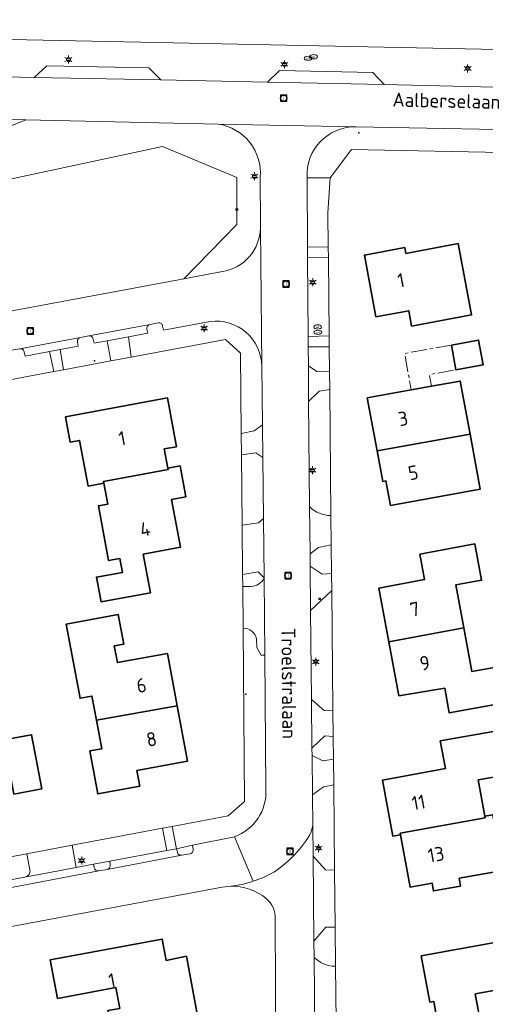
# Model space of a CAD drawing. Header units: metres. Extents: x 140853 to 145288, y 474558 to 480269.
# Tile 216 of 256: x 144035 to 144095, y 478015 to 478140. Entities that reach past the tile are written whole.
import ezdxf
from ezdxf.enums import TextEntityAlignment as Align
from ezdxf.lldxf.tags import DXFTag

# ---------------------------------------------------------------- set-up
doc = ezdxf.new("R2010")
doc.units = ezdxf.units.M
doc.header["$MEASUREMENT"] = 0
doc.linetypes.add('AM-AS', pattern=[16, 10, -2, 2, -2])
for name, color, linetype, lineweight in [('B-WE-AM-AS_SPOOR_RAIL-G', 10, 'AM-AS', 18), ('B-WE-GR-BEPLANTING_CULTUUR_BOSPLANTSOEN-G', 90, 'GR-PLANTSOEN', 18), ('B-WE-GR-BEPLANTING_CULTUUR_HEESTERS-G', 90, 'Continuous', 18), ('B-WE-GR-GRAS_KRUIDENRIJK-G', 80, 'Continuous', 18), ('B-WE-GR-GROENVOORZIENING-G', 80, 'Continuous', 18), ('B-WE-KL-DATA_CAI-S', 90, 'KL-CAI-N', 18), ('B-WE-KL-ET_LS_OV_LICHTMAST-S', 190, 'Continuous', 18), ('B-WE-KL-WATER_BRANDLEIDING_PUT-S', 150, 'Continuous', 18), ('B-WE-KL-WATER_PUT-S', 170, 'Continuous', 18), ('B-WE-OG-BEBOUWING-G', 7, 'Continuous', 35), ('B-WE-OG-BEBOUWING_HUISNUMMER-T18', 10, 'Continuous', 18), ('B-WE-OG-BEBOUWING_STRAATNAAM-T18', 10, 'Continuous', 18), ('B-WE-OG-TERREIN_ERF-G', 7, 'Continuous', 18), ('B-WE-RI-GWA_RIOOLPUT-S', 30, 'Continuous', 18), ('B-WE-VH-VERHARDING_ASFALT-G', 252, 'Continuous', 18), ('B-WE-VH-VERHARDING_STRAATBAKSTEEN-G', 252, 'Continuous', 18), ('B-WE-VH-VERHARDING_TEGEL-G', 252, 'Continuous', 18), ('X-XX-XX-ALGEMEEN-S', 7, 'Continuous', 18)]:
    doc.layers.add(name, color=color, linetype=linetype, lineweight=lineweight)
doc.styles.add('NLCS-ISO', font='txt')
doc.styles.get("Standard").update_dxf_attribs({"font": 'arial.ttf'})
doc.linetypes.add('GR-PLANTSOEN', pattern='A,0,[179,NLCS.shx,S=2,R=0,X=0,Y=0],-4', length=4)
tags = doc.linetypes.add('KL-CAI-N', pattern='A,4,-1,[101,NLCS.shx,S=0.5,R=0,X=0,Y=0],-1,4,-1,["C",Standard,S=1,R=0,X=-0.25,Y=-0.5],-1.5', length=12.5).pattern_tags.tags
tags[18] = DXFTag(74, 10)

# ---------------------------------------------------------------- blocks, each defined once
blk = doc.blocks.new('SIE-WEG_AFVALBAK_TYPE_01')
for radius in [0.25, 0.156]:
    blk.add_circle((0, 0), radius)
blk = doc.blocks.new('SKL-DATA_TERREINKAST-SO')
for q in [(-0.2, 0.2), (0.2, 0.2)]:
    blk.add_line((0, -0.21), q)
at = {"flags": 128}
blk.add_lwpolyline([(0.63, 0.35), (-0.63, 0.35), (-0.63, -0.35), (0.63, -0.35)], close=True, dxfattribs=at)
at = {"style": 'NLCS-ISO'}
blk.add_attdef('TYPE', text='', height=0.35, dxfattribs=at).set_placement((-0.03, 0.69), align=Align.MIDDLE_CENTER)
blk = doc.blocks.new('B-SIE-WEG_LICHTMAST-SO')
at = {"ltscale": 0.1}
for p, q in [((-1.1, 0.63), (-2.19, 1.27)), ((0, 1.27), (0, 2.53)), ((1.1, 0.63), (2.19, 1.27)), ((-1.1, -0.63), (-2.19, -1.27)), ((0, -1.27), (0, -2.53)), ((1.1, -0.63), (2.19, -1.27))]:
    blk.add_line(p, q, dxfattribs=at)
at = {"flags": 128}
for points in [[(-1.16, 0.5), (1.16, 0.5)], [(-1.16, -0.5), (1.16, -0.5)]]:
    blk.add_lwpolyline(points, dxfattribs=at)
at = {"ltscale": 0.1}
blk.add_circle((0, 0), 1.27, dxfattribs=at)
at = {"style": 'NLCS-ISO'}
blk.add_attdef('TYPE', text='', height=1.8, dxfattribs=at).set_placement((0, 2.53), align=Align.BOTTOM_CENTER)
blk = doc.blocks.new('SRI-PUT_INSPECTIE-SO')
at = {"lineweight": -3, "flags": 128}
blk.add_lwpolyline([(-2, -2), (2, -2), (2, 2), (-2, 2)], close=True, dxfattribs=at)
at = {"lineweight": -3, "ltscale": 1.5}
blk.add_circle((0, 0), 2, dxfattribs=at)
at = {"ltscale": 0.1, "style": 'NLCS-ISO'}
blk.add_text('I', height=2.5, dxfattribs=at).set_placement((0, -0.01), align=Align.MIDDLE_CENTER)
blk = doc.blocks.new('SKL-WATERLEIDINGPUT-SO')
at = {"color": 0, "linetype": 'ByBlock', "lineweight": 18}
blk.add_ellipse((0, 0), major_axis=(2.5, 0), ratio=0.54, dxfattribs=at)
at = {"color": 0, "linetype": 'ByBlock', "lineweight": 18, "style": 'NLCS-ISO'}
blk.add_text('wl', height=1.8, dxfattribs=at).set_placement((0, 0), align=Align.MIDDLE_CENTER)
blk = doc.blocks.new('SIE-WEG_STRAATPOT_BRANDKRAAN-SO')
blk.add_ellipse((0, 0), major_axis=(-0.729, 0), ratio=0.685994)
at = {"style": 'NLCS-ISO'}
blk.add_text('BR', height=0.4, dxfattribs=at).set_placement((-0.3, -0.15))

msp = doc.modelspace()

# ---------------------------------------------------------------- linework, layer by layer
at = {"layer": 'B-WE-AM-AS_SPOOR_RAIL-G', "ltscale": 0.2, "flags": 128}
msp.add_lwpolyline([(144090.887, 478095.855), (144090.314, 478099.013), (144084.371, 478097.935), (144085.213, 478093.291), (144087.791, 478093.759), (144087.522, 478095.244), (144090.887, 478095.855)], close=True, dxfattribs=at)
at = {"layer": 'B-WE-GR-BEPLANTING_CULTUUR_BOSPLANTSOEN-G', "ltscale": 0.2, "flags": 128}
msp.add_lwpolyline([(144036.183, 478127.677), (144016.4, 478128.099), (144017.773, 478125.515), (144019.197, 478123.426), (144021.57, 478123.047), (144024.132, 478121.243), (144026.41, 478120.484), (144029.827, 478121.813), (144031.441, 478123.996), (144032.675, 478126.274), (144036.183, 478127.677)], close=True, dxfattribs=at)
msp.add_lwpolyline([(144027.994, 478118.811), (144000, 478117.49), (144000, 478113.766), (143998.88, 478114.079), (143993.341, 478115.291), (143979.349, 478115.906), (143976.233, 478115.993), (143973.031, 478115.301), (143943.343, 478102.837), (143940.573, 478102.404), (143939.881, 478103.875), (143940.487, 478105.693), (143946.113, 478110.886), (143947.403, 478112.823), (143944.837, 478120.17), (143936.633, 478121.11), (143929.48, 478117.136), (143929.833, 478108.233), (143931.052, 478108.03), (143932.35, 478106.905), (143933.129, 478105.174), (143933.995, 478103.01), (143934.601, 478099.894), (143934.947, 478094.268), (143935.207, 478092.97), (143936.159, 478092.277), (143938.755, 478090.892), (143941.698, 478090.113), (143945.488, 478089.167), (143962.181, 478090.521), (143962.181, 478090.521, 0.0141669), (143973.484, 478092.079), (143973.484, 478092.079), (144000, 478096.989), (144034.644, 478103.404), (144056.264, 478107.443), (144063.028, 478114.34), (144063.01, 478120.362), (144053.58, 478124.306), (144027.994, 478118.811)], format="xyb", close=True, dxfattribs=at)
at = {"layer": 'B-WE-GR-BEPLANTING_CULTUUR_HEESTERS-G', "ltscale": 0.2, "flags": 128}
msp.add_lwpolyline([(144075.576, 478019.912), (144075.526, 478024.892), (144074.35, 478024.893), (144072.825, 478023.132), (144072.846, 478021.057), (144072.846, 478021.057, 0.1882317), (144075.453, 478019.922), (144075.453, 478019.922), (144075.576, 478019.912)], format="xyb", close=True, dxfattribs=at)
at = {"layer": 'B-WE-GR-GRAS_KRUIDENRIJK-G', "ltscale": 0.2, "flags": 128}
msp.add_lwpolyline([(144027.994, 478118.811), (144053.58, 478124.306), (144063.01, 478120.362), (144063.028, 478114.34), (144056.264, 478107.443), (144061.179, 478108.361), (144061.179, 478108.361, 0.3598095), (144066.033, 478113.904), (144066.033, 478113.904), (144066.028, 478114.349), (144066.01, 478120.371), (144066.01, 478120.371, 0.3920787), (144060.642, 478127.156), (144060.642, 478127.156), (144036.183, 478127.677), (144032.675, 478126.274)], format="xyb", dxfattribs=at)
for points in [[(144072.016, 478111.521), (144074.655, 478111.482), (144074.611, 478115.865), (144074.897, 478120.306), (144071.962, 478120.319), (144072.016, 478111.521)], [(144074.769, 478100.17), (144074.669, 478110.106), (144072.026, 478110.179), (144072.095, 478100.115), (144074.769, 478100.17)], [(144074.783, 478098.797), (144072.105, 478098.795), (144072.121, 478096.386), (144073.193, 478095.629), (144074.815, 478095.591), (144074.783, 478098.797)], [(144063.615, 478085.041), (144063.695, 478076.081), (144065.768, 478076.383), (144066.411, 478076.922), (144066.31, 478084.675), (144065.442, 478085.302), (144063.615, 478085.041)], [(144075.073, 478069.924), (144075.036, 478073.589), (144073.403, 478073.254), (144072.342, 478072.412), (144072.356, 478070.867), (144073.875, 478069.852), (144075.073, 478069.924)], [(144072.411, 478065.217), (144072.521, 478053.889), (144074.118, 478052.47), (144075.248, 478052.531), (144075.095, 478067.751), (144072.411, 478065.217)], [(144075.311, 478046.286), (144075.282, 478049.16), (144074.202, 478049.247), (144072.581, 478047.693), (144072.59, 478046.767), (144073.982, 478046.059), (144075.311, 478046.286)], [(144075.344, 478043.002), (144074.055, 478042.752), (144072.639, 478041.743), (144072.677, 478037.824), (144072.717, 478033.93), (144074.29, 478032.18), (144075.453, 478032.15), (144075.344, 478043.002)], [(144053.577, 478037.504), (144042.088, 478035.335), (144042.589, 478032.499), (144044.799, 478032.915), (144046.855, 478033.302), (144054.137, 478034.672), (144053.577, 478037.504)]]:
    msp.add_lwpolyline(points, close=True, dxfattribs=at)
for points in [[(144051.579, 478101.054), (144051.681, 478100.514), (144049.223, 478100.053), (144049.566, 478097.473), (144061.581, 478099.709), (144063.498, 478097.967), (144063.59, 478087.742), (144065.242, 478088.089), (144066.274, 478088.865), (144066.21, 478096.345), (144066.21, 478096.345, 0.4441957), (144059.635, 478102.008), (144059.635, 478102.008), (144053.675, 478100.889), (144053.574, 478101.429), (144053.574, 478101.429, 0.4452647), (144053.011, 478101.832), (144053.011, 478101.832), (144051.978, 478101.638), (144051.978, 478101.638, 0.4121484), (144051.579, 478101.054)], [(144042.743, 478099.395), (144042.845, 478098.855), (144040.565, 478098.427), (144040.962, 478095.872), (144047.015, 478096.999), (144046.53, 478099.547), (144044.86, 478099.233), (144044.758, 478099.774), (144044.758, 478099.774, 0.4134284), (144044.175, 478100.173), (144044.175, 478100.173), (144043.143, 478099.979), (144043.143, 478099.979, 0.4145804), (144042.743, 478099.395)], [(144039.732, 478095.643), (144039.199, 478098.171), (144036.113, 478097.591), (144035.983, 478098.167), (144035.983, 478098.167, 0.3978169), (144035.413, 478098.55), (144035.413, 478098.55), (144034.405, 478098.38), (144034.405, 478098.38, 0.3326718), (144034.014, 478097.8), (144034.014, 478097.8), (144034.115, 478097.247), (144030.111, 478096.513), (144029.513, 478095.439), (144029.745, 478093.874), (144029.758, 478093.787), (144031.643, 478094.138), (144039.732, 478095.643)], [(144074.999, 478077.319), (144074.838, 478093.35), (144073.492, 478093.122), (144072.153, 478091.82), (144072.283, 478078.437), (144072.283, 478078.437, 0.2106745), (144074.999, 478077.319)], [(144063.752, 478069.812), (144063.766, 478068.262), (144064.769, 478068.271), (144064.769, 478068.271, 0.2850283), (144066.508, 478069.371), (144066.508, 478069.371), (144065.733, 478070.153), (144063.752, 478069.812)], [(144063.814, 478062.956), (144064.013, 478040.901), (144061.936, 478039.082), (144054.805, 478037.736), (144055.358, 478034.886), (144057.366, 478035.336), (144062.73, 478036.403), (144062.73, 478036.403, 0.3291061), (144066.725, 478042.439), (144066.725, 478042.439), (144066.579, 478059.517), (144066.129, 478059.532), (144065.55, 478060.526), (144065.541, 478061.595), (144065.541, 478061.595, 0.3665739), (144063.814, 478062.956)], [(144036.709, 478032.218), (144036.347, 478034.016), (144036.301, 478034.243), (144030.107, 478033.073), (144030.145, 478032.859), (144030.604, 478030.245), (144031.031, 478030.325), (144033.055, 478030.721), (144036.076, 478031.274), (144036.076, 478031.274, 0.4165456), (144036.709, 478032.218)]]:
    msp.add_lwpolyline(points, format="xyb", close=True, dxfattribs=at)
at = {"layer": 'B-WE-GR-GROENVOORZIENING-G', "ltscale": 0.2, "flags": 128}
for points in [[(144055.457, 478034.431, 0.3999222), (144056.03, 478034.044), (144056.03, 478034.044), (144057.054, 478034.221), (144057.054, 478034.221, 0.4170512), (144057.462, 478034.801), (144057.462, 478034.801), (144057.366, 478035.336), (144055.358, 478034.886), (144055.457, 478034.431)], [(144045.473, 478032.07), (144046.521, 478032.259), (144046.521, 478032.259, 0.3985798), (144046.921, 478032.817), (144046.921, 478032.817), (144046.855, 478033.302), (144044.799, 478032.915), (144044.894, 478032.459), (144044.894, 478032.459, 0.4067648), (144045.473, 478032.07)]]:
    msp.add_lwpolyline(points, format="xyb", close=True, dxfattribs=at)
at = {"layer": 'B-WE-OG-BEBOUWING-G', "ltscale": 0.2, "flags": 128}
for points in [[(144084.519, 478110.681), (144084.381, 478111.418), (144079.246, 478110.459), (144080.708, 478102.606), (144084.886, 478103.384), (144085.252, 478101.418), (144092.874, 478102.859), (144091.161, 478111.942), (144084.519, 478110.681)], [(144090.314, 478099.013), (144090.887, 478095.855), (144094.35, 478096.483), (144093.777, 478099.642), (144090.314, 478099.013)], [(144080.869, 478085.534), (144092.687, 478087.668), (144091.432, 478094.419), (144087.791, 478093.759), (144085.213, 478093.291), (144079.602, 478092.273), (144080.869, 478085.534)], [(144046.092, 478081.429), (144046.05, 478081.658), (144054.286, 478083.161), (144054.255, 478083.331), (144053.799, 478085.779), (144055.342, 478086.066), (144054.183, 478092.289), (144041.226, 478089.868), (144041.814, 478086.659), (144043.024, 478086.88), (144044.106, 478081.06), (144046.092, 478081.429)], [(144080.869, 478085.534), (144081.599, 478081.648), (144081.992, 478081.722), (144082.579, 478078.595), (144093.986, 478080.678), (144092.687, 478087.668), (144080.869, 478085.534)], [(144054.255, 478083.331), (144054.286, 478083.161), (144046.05, 478081.658), (144046.092, 478081.429), (144046.593, 478078.735), (144045.412, 478078.522), (144046.711, 478071.563), (144048.156, 478071.833), (144048.487, 478070.063), (144045.159, 478069.468), (144045.753, 478066.327), (144052.052, 478067.47), (144051.128, 478072.38), (144055.856, 478073.26), (144054.721, 478079.356), (144056.53, 478079.693), (144055.798, 478083.618), (144054.255, 478083.331)], [(144082.361, 478061.24), (144091.879, 478063.014), (144090.868, 478068.466), (144094.152, 478069.075), (144093.298, 478073.686), (144086.301, 478072.395), (144086.903, 478069.155), (144081.092, 478068.076), (144082.361, 478061.24)], [(144055.438, 478053.095), (144054.187, 478059.753), (144047.822, 478058.583), (144047.429, 478060.697), (144048.638, 478060.922), (144047.935, 478064.707), (144041.328, 478063.479), (144043.074, 478054.035), (144044.588, 478054.316), (144045.157, 478051.256), (144055.438, 478053.095)], [(144091.879, 478063.014), (144082.361, 478061.24), (144083.639, 478054.355), (144089.471, 478055.321), (144090.041, 478052.172), (144097.06, 478053.444), (144096.204, 478058.064), (144092.91, 478057.453), (144091.879, 478063.014)], [(144045.157, 478051.256), (144045.834, 478047.611), (144044.33, 478047.331), (144045.346, 478041.865), (144050.678, 478042.861), (144050.31, 478044.827), (144056.764, 478046.036), (144055.438, 478053.095), (144045.157, 478051.256)], [(144094.571, 478039.021), (144093.731, 478043.636), (144097.155, 478044.256), (144096.131, 478049.914), (144088.903, 478048.606), (144089.55, 478045.083), (144081.554, 478043.615), (144082.861, 478036.494), (144083.835, 478036.673), (144083.802, 478036.855), (144094.604, 478038.839), (144094.571, 478039.021)], [(144034.675, 478041.835), (144038.203, 478042.491), (144036.912, 478049.396), (144033.383, 478048.735), (144034.675, 478041.835)], [(144083.835, 478036.673), (144085.058, 478030.012), (144087.853, 478030.513), (144088.031, 478029.519), (144091.486, 478030.139), (144091.308, 478031.133), (144096.863, 478032.13), (144095.575, 478039.204), (144094.571, 478039.021), (144094.604, 478038.839), (144083.802, 478036.855), (144083.835, 478036.673)], [(144047.2, 478011.144), (144047.223, 478011.021), (144056.161, 478012.692), (144056.184, 478012.569), (144058.16, 478012.938), (144056.619, 478021.185), (144054.035, 478020.664), (144053.535, 478023.379), (144039.293, 478020.758), (144040.231, 478015.831), (144047.647, 478017.206), (144048.135, 478014.561), (144046.621, 478014.281), (144047.2, 478011.144)], [(144085.98, 478004.89), (144087.141, 477998.708), (144087.986, 477998.867), (144088.427, 477998.359), (144090.57, 477998.762), (144090.787, 477999.393), (144096.674, 478000.498), (144095.345, 478007.575), (144096.309, 478007.756), (144095.522, 478011.64), (144094.253, 478011.41), (144093.347, 478016.408), (144096.889, 478017.05), (144095.82, 478022.954), (144086.474, 478021.261), (144087.591, 478015.365), (144088.063, 478015.455), (144088.342, 478013.981), (144084.912, 478013.344), (144085.826, 478008.453), (144086.373, 478008.251), (144086.844, 478005.654), (144085.98, 478004.89)]]:
    msp.add_lwpolyline(points, close=True, dxfattribs=at)
at = {"layer": 'B-WE-OG-TERREIN_ERF-G', "ltscale": 0.2, "flags": 128}
for points in [[(144120.862, 478206.044), (144082.545, 478211.565), (144037.272, 478218.243), (144008.063, 478222.527), (144008.053, 478222.458), (144000, 478223.631), (143978.302, 478226.793), (143974.347, 478227.441), (143950.659, 478230.911), (143948.364, 478229.232), (143944.715, 478204.014), (143944.361, 478201.732), (143943.8, 478197.696), (143940.483, 478174.521), (143935.774, 478142.068), (143935.774, 478142.068, -0.5269188), (143937.467, 478140.015), (143937.467, 478140.015), (144000, 478138.657), (144032.175, 478137.958), (144098.251, 478136.581)], [(144068.014, 478000), (144067.917, 478025.947), (144067.917, 478025.947, 0.2222414), (144066.76, 478028.563), (144066.76, 478028.563, 0.1795353), (144062.242, 478030.098), (144062.242, 478030.098), (144061.173, 478029.984), (144000, 478018.574), (143995.025, 478017.662), (143995.025, 478017.662, 0.0733914), (143993.962, 478017.322), (143993.962, 478017.322, 0.3275016), (143991.851, 478013.289)]]:
    msp.add_lwpolyline(points, format="xyb", dxfattribs=at)
for points in [[(144105.224, 478123.378), (144077.588, 478123.904), (144074.897, 478120.306), (144074.611, 478115.865), (144074.655, 478111.482), (144074.669, 478110.106), (144074.769, 478100.17), (144074.783, 478098.797), (144074.815, 478095.591), (144074.838, 478093.35), (144074.999, 478077.319), (144075.036, 478073.589), (144075.073, 478069.924), (144075.095, 478067.751), (144075.248, 478052.531), (144075.282, 478049.16), (144075.311, 478046.286), (144075.344, 478043.002), (144075.453, 478032.15), (144075.526, 478024.892), (144075.576, 478019.912), (144075.647, 478012.905)], [(144030.107, 478033.073), (144036.301, 478034.243), (144042.088, 478035.335), (144053.577, 478037.504), (144054.805, 478037.736), (144061.936, 478039.082), (144064.013, 478040.901), (144063.814, 478062.956), (144063.766, 478068.262), (144063.752, 478069.812), (144063.695, 478076.081), (144063.615, 478085.041), (144063.59, 478087.742), (144063.498, 478097.967), (144061.581, 478099.709), (144049.566, 478097.473), (144047.015, 478096.999), (144040.962, 478095.872), (144039.732, 478095.643), (144031.643, 478094.138)]]:
    msp.add_lwpolyline(points, dxfattribs=at)
for points in [[(144084.519, 478110.681), (144091.161, 478111.942), (144092.874, 478102.859), (144085.252, 478101.418), (144084.886, 478103.384), (144080.708, 478102.606), (144079.246, 478110.459), (144084.381, 478111.418), (144084.519, 478110.681)], [(144090.887, 478095.855), (144090.314, 478099.013), (144093.777, 478099.642), (144094.35, 478096.483), (144090.887, 478095.855)], [(144092.687, 478087.668), (144093.986, 478080.678), (144082.579, 478078.595), (144081.992, 478081.722), (144081.599, 478081.648), (144080.869, 478085.534), (144079.602, 478092.273), (144085.213, 478093.291), (144087.791, 478093.759), (144091.432, 478094.419), (144092.687, 478087.668)], [(144054.255, 478083.331), (144055.798, 478083.618), (144056.53, 478079.693), (144054.721, 478079.356), (144055.856, 478073.26), (144051.128, 478072.38), (144052.052, 478067.47), (144045.753, 478066.327), (144045.159, 478069.468), (144048.487, 478070.063), (144048.156, 478071.833), (144046.711, 478071.563), (144045.412, 478078.522), (144046.593, 478078.735), (144046.092, 478081.429), (144044.106, 478081.06), (144043.024, 478086.88), (144041.814, 478086.659), (144041.226, 478089.868), (144054.183, 478092.289), (144055.342, 478086.066), (144053.799, 478085.779), (144054.255, 478083.331)], [(144082.361, 478061.24), (144081.092, 478068.076), (144086.903, 478069.155), (144086.301, 478072.395), (144093.298, 478073.686), (144094.152, 478069.075), (144090.868, 478068.466), (144091.879, 478063.014), (144092.91, 478057.453), (144096.204, 478058.064), (144097.06, 478053.444), (144090.041, 478052.172), (144089.471, 478055.321), (144083.639, 478054.355), (144082.361, 478061.24)], [(144055.438, 478053.095), (144056.764, 478046.036), (144050.31, 478044.827), (144050.678, 478042.861), (144045.346, 478041.865), (144044.33, 478047.331), (144045.834, 478047.611), (144045.157, 478051.256), (144044.588, 478054.316), (144043.074, 478054.035), (144041.328, 478063.479), (144047.935, 478064.707), (144048.638, 478060.922), (144047.429, 478060.697), (144047.822, 478058.583), (144054.187, 478059.753), (144055.438, 478053.095)], [(144094.571, 478039.021), (144095.575, 478039.204), (144096.863, 478032.13), (144091.308, 478031.133), (144091.486, 478030.139), (144088.031, 478029.519), (144087.853, 478030.513), (144085.058, 478030.012), (144083.835, 478036.673), (144082.861, 478036.494), (144081.554, 478043.615), (144089.55, 478045.083), (144088.903, 478048.606), (144096.131, 478049.914), (144097.155, 478044.256), (144093.731, 478043.636), (144094.571, 478039.021)], [(144034.675, 478041.835), (144033.383, 478048.735), (144036.912, 478049.396), (144038.203, 478042.491), (144034.675, 478041.835)], [(144047.2, 478011.144), (144046.621, 478014.281), (144048.135, 478014.561), (144047.647, 478017.206), (144040.231, 478015.831), (144039.293, 478020.758), (144053.535, 478023.379), (144054.035, 478020.664), (144056.619, 478021.185), (144058.16, 478012.938), (144056.184, 478012.569), (144056.293, 478011.989), (144054.916, 478011.732), (144055.357, 478009.373), (144056.735, 478009.652), (144058.191, 478001.91), (144049.22, 478000.218), (144048.571, 478003.657), (144046.616, 478003.289), (144045.233, 478010.781), (144047.2, 478011.144)], [(144085.98, 478004.89), (144086.844, 478005.654), (144086.373, 478008.251), (144085.826, 478008.453), (144084.912, 478013.344), (144088.342, 478013.981), (144088.063, 478015.455), (144087.591, 478015.365), (144086.474, 478021.261), (144095.82, 478022.954), (144096.889, 478017.05), (144093.347, 478016.408), (144094.253, 478011.41), (144095.522, 478011.64), (144096.309, 478007.756), (144095.345, 478007.575), (144096.674, 478000.498), (144090.787, 477999.393), (144090.57, 477998.762), (144088.427, 477998.359), (144087.986, 477998.867), (144087.141, 477998.708), (144085.98, 478004.89)]]:
    msp.add_lwpolyline(points, close=True, dxfattribs=at)
at = {"layer": 'B-WE-VH-VERHARDING_ASFALT-G', "ltscale": 0.2, "flags": 128}
msp.add_lwpolyline([(144099.337, 478131.78), (144081.749, 478132.187), (144066.907, 478132.482), (144053.35, 478132.771), (144037.26, 478133.095), (144022.7, 478133.413), (144005.16, 478133.764), (144005.136, 478133.765), (144005.047, 478128.341), (144016.4, 478128.099), (144036.183, 478127.677), (144060.642, 478127.156), (144060.642, 478127.156), (144078.197, 478126.814), (144105.119, 478126.299)], dxfattribs=at)
for points in [[(144051.821, 478134.299), (144038.869, 478134.576), (144037.26, 478133.095), (144053.35, 478132.771), (144051.821, 478134.299)], [(144080.309, 478133.699), (144068.457, 478133.959), (144066.907, 478132.482), (144081.749, 478132.187), (144080.309, 478133.699)]]:
    msp.add_lwpolyline(points, close=True, dxfattribs=at)
for points in [[(144078.197, 478126.814), (144060.642, 478127.156), (144060.642, 478127.156, -0.3920787), (144066.01, 478120.371), (144066.01, 478120.371), (144066.028, 478114.349), (144066.033, 478113.904), (144066.21, 478096.345), (144066.274, 478088.865), (144066.31, 478084.675), (144066.411, 478076.922), (144066.508, 478069.371), (144066.579, 478059.517), (144066.725, 478042.439), (144066.725, 478042.439, -0.3291061), (144062.73, 478036.403), (144062.73, 478036.403), (144065.113, 478030.746), (144065.113, 478030.746, 0.0498962), (144067.797, 478031.952), (144067.797, 478031.952, 0.1121262), (144072.447, 478036.898), (144072.447, 478036.898), (144072.677, 478037.824), (144072.639, 478041.743), (144072.59, 478046.767), (144072.581, 478047.693), (144072.521, 478053.889), (144072.411, 478065.217), (144072.356, 478070.867), (144072.342, 478072.412), (144072.283, 478078.437), (144072.153, 478091.82), (144072.121, 478096.386), (144072.105, 478098.795), (144072.095, 478100.115), (144072.026, 478110.179), (144072.016, 478111.521), (144071.962, 478120.319), (144071.962, 478120.319, -0.4377065), (144078.197, 478126.814)], [(144051.978, 478101.638), (144044.175, 478100.173), (144044.175, 478100.173, -0.4134284), (144044.758, 478099.774), (144044.758, 478099.774), (144044.86, 478099.233), (144046.53, 478099.547), (144049.223, 478100.053), (144051.681, 478100.514), (144051.579, 478101.054), (144051.579, 478101.054, -0.4121484), (144051.978, 478101.638)], [(144042.845, 478098.855), (144042.743, 478099.395), (144042.743, 478099.395, -0.4145804), (144043.143, 478099.979), (144043.143, 478099.979), (144035.413, 478098.55), (144035.413, 478098.55, -0.3978169), (144035.983, 478098.167), (144035.983, 478098.167), (144036.113, 478097.591), (144039.199, 478098.171), (144040.565, 478098.427), (144042.845, 478098.855)], [(144046.521, 478032.259), (144056.03, 478034.044), (144056.03, 478034.044, -0.3999222), (144055.457, 478034.431), (144055.457, 478034.431), (144055.358, 478034.886), (144054.137, 478034.672), (144046.855, 478033.302), (144046.921, 478032.817), (144046.921, 478032.817, -0.3985798), (144046.521, 478032.259)], [(144042.589, 478032.499), (144036.076, 478031.274), (144033.055, 478030.721), (144033.146, 478030.226), (144033.146, 478030.226, -0.4099463), (144032.75, 478029.646), (144032.75, 478029.646), (144045.473, 478032.07), (144045.473, 478032.07, -0.4067648), (144044.894, 478032.459), (144044.894, 478032.459), (144044.799, 478032.915), (144042.589, 478032.499)]]:
    msp.add_lwpolyline(points, format="xyb", close=True, dxfattribs=at)
for points in [[(144034.405, 478098.38), (144035.413, 478098.55), (144043.143, 478099.979), (144044.175, 478100.173), (144044.175, 478100.173), (144051.978, 478101.638), (144053.011, 478101.832), (144053.011, 478101.832, -0.4452647), (144053.574, 478101.429), (144053.574, 478101.429), (144053.675, 478100.889), (144059.635, 478102.008), (144059.635, 478102.008, -0.4441957), (144066.21, 478096.345), (144066.21, 478096.345), (144066.033, 478113.904), (144066.033, 478113.904, -0.3598095), (144061.179, 478108.361), (144061.179, 478108.361), (144056.264, 478107.443), (144034.644, 478103.404)], [(144000, 478018.574), (144061.173, 478029.984), (144062.242, 478030.098), (144062.242, 478030.098, 0.050194), (144065.113, 478030.746), (144065.113, 478030.746), (144062.73, 478036.403), (144057.366, 478035.336), (144057.462, 478034.801), (144057.462, 478034.801, -0.4170512), (144057.054, 478034.221), (144057.054, 478034.221), (144056.03, 478034.044), (144046.521, 478032.259), (144045.473, 478032.07), (144032.75, 478029.646)]]:
    msp.add_lwpolyline(points, format="xyb", dxfattribs=at)
at = {"layer": 'B-WE-VH-VERHARDING_STRAATBAKSTEEN-G', "ltscale": 0.2, "flags": 128}
for points in [[(144074.669, 478110.106), (144074.655, 478111.482), (144072.016, 478111.521), (144072.026, 478110.179), (144074.669, 478110.106)], [(144047.015, 478096.999), (144049.566, 478097.473), (144049.223, 478100.053), (144046.53, 478099.547), (144047.015, 478096.999)], [(144072.095, 478100.115), (144072.105, 478098.795), (144074.783, 478098.797), (144074.769, 478100.17), (144072.095, 478100.115)], [(144040.565, 478098.427), (144039.199, 478098.171), (144039.732, 478095.643), (144040.962, 478095.872), (144040.565, 478098.427)], [(144074.838, 478093.35), (144074.815, 478095.591), (144073.193, 478095.629), (144072.121, 478096.386), (144072.153, 478091.82), (144073.492, 478093.122), (144074.838, 478093.35)], [(144063.59, 478087.742), (144063.615, 478085.041), (144065.442, 478085.302), (144066.31, 478084.675), (144066.274, 478088.865), (144065.242, 478088.089), (144063.59, 478087.742)], [(144066.411, 478076.922), (144065.768, 478076.383), (144063.695, 478076.081), (144063.752, 478069.812), (144065.733, 478070.153), (144066.508, 478069.371), (144066.411, 478076.922)], [(144075.095, 478067.751), (144075.073, 478069.924), (144073.875, 478069.852), (144072.356, 478070.867), (144072.411, 478065.217), (144075.095, 478067.751)], [(144075.282, 478049.16), (144075.248, 478052.531), (144074.118, 478052.47), (144072.521, 478053.889), (144072.581, 478047.693), (144074.202, 478049.247), (144075.282, 478049.16)], [(144075.344, 478043.002), (144075.311, 478046.286), (144073.982, 478046.059), (144072.59, 478046.767), (144072.639, 478041.743), (144074.055, 478042.752), (144075.344, 478043.002)], [(144053.577, 478037.504), (144054.137, 478034.672), (144055.358, 478034.886), (144054.805, 478037.736), (144053.577, 478037.504)], [(144075.526, 478024.892), (144075.453, 478032.15), (144074.29, 478032.18), (144072.717, 478033.93), (144072.825, 478023.132), (144074.35, 478024.893), (144075.526, 478024.892)]]:
    msp.add_lwpolyline(points, close=True, dxfattribs=at)
for points in [[(144075.036, 478073.589), (144074.999, 478077.319), (144074.999, 478077.319, -0.2106745), (144072.283, 478078.437), (144072.283, 478078.437), (144072.342, 478072.412), (144073.403, 478073.254), (144075.036, 478073.589)], [(144066.508, 478069.371, -0.2850283), (144064.769, 478068.271), (144064.769, 478068.271), (144063.766, 478068.262), (144063.814, 478062.956), (144063.814, 478062.956, -0.3665739), (144065.541, 478061.595), (144065.541, 478061.595), (144065.55, 478060.526), (144066.129, 478059.532), (144066.579, 478059.517), (144066.508, 478069.371)], [(144036.076, 478031.274), (144042.589, 478032.499), (144042.088, 478035.335), (144036.301, 478034.243), (144036.347, 478034.016), (144036.709, 478032.218), (144036.709, 478032.218, -0.4165456), (144036.076, 478031.274)], [(144075.647, 478012.905), (144075.576, 478019.912), (144075.453, 478019.922), (144075.453, 478019.922, -0.1882317), (144072.846, 478021.057), (144072.846, 478021.057), (144072.939, 478011.75), (144072.939, 478011.75, -0.1979296), (144075.62, 478012.901), (144075.62, 478012.901), (144075.647, 478012.905)]]:
    msp.add_lwpolyline(points, format="xyb", close=True, dxfattribs=at)
msp.add_lwpolyline([(144072.939, 478011.75), (144072.846, 478021.057), (144072.825, 478023.132), (144072.717, 478033.93), (144072.677, 478037.824), (144072.447, 478036.898), (144072.447, 478036.898, -0.1121262), (144067.797, 478031.952), (144067.797, 478031.952, -0.0498962), (144065.113, 478030.746), (144065.113, 478030.746, -0.050194), (144062.242, 478030.098), (144062.242, 478030.098, -0.1795353), (144066.76, 478028.563), (144066.76, 478028.563, -0.2222414), (144067.917, 478025.947), (144067.917, 478025.947), (144068.014, 478000)], format="xyb", dxfattribs=at)
at = {"layer": 'B-WE-VH-VERHARDING_TEGEL-G', "ltscale": 0.2, "flags": 128}
for points in [[(144098.251, 478136.581), (144032.175, 478137.958), (144000, 478138.657), (143937.467, 478140.015), (143937.467, 478140.015, 0.5269188), (143935.774, 478142.068)], [(144105.119, 478126.299), (144078.197, 478126.814), (144078.197, 478126.814, 0.4377065), (144071.962, 478120.319), (144071.962, 478120.319), (144074.897, 478120.306), (144077.588, 478123.904), (144105.224, 478123.378)]]:
    msp.add_lwpolyline(points, format="xyb", dxfattribs=at)
msp.add_lwpolyline([(144022.7, 478133.413), (144037.26, 478133.095), (144038.869, 478134.576), (144051.821, 478134.299), (144053.35, 478132.771), (144066.907, 478132.482), (144068.457, 478133.959), (144080.309, 478133.699), (144081.749, 478132.187), (144099.337, 478131.78)], dxfattribs=at)

# ---------------------------------------------------------------- block references
at = {"layer": 'B-WE-KL-DATA_CAI-S', "xscale": 0.2, "yscale": 0.2, "zscale": 0.2}
msp.add_blockref('SKL-DATA_TERREINKAST-SO', (144063.033, 478116.274), dxfattribs=at)
at = {"layer": 'B-WE-KL-ET_LS_OV_LICHTMAST-S', "xscale": 0.2, "yscale": 0.2, "zscale": 0.2}
for p in [(144041.599, 478135.359), (144069.07, 478134.753), (144092.382, 478134.226), (144065.258, 478120.508), (144072.683, 478107.002), (144058.865, 478101.155), (144072.633, 478083.075), (144073.065, 478058.681), (144073.42, 478034.958), (144043.285, 478033.376)]:
    msp.add_blockref('B-SIE-WEG_LICHTMAST-SO', p, dxfattribs=at)
at = {"layer": 'B-WE-KL-WATER_BRANDLEIDING_PUT-S', "xscale": 0.2, "yscale": 0.2, "zscale": 0.2}
msp.add_blockref('SIE-WEG_STRAATPOT_BRANDKRAAN-SO', (144073.544, 478066.701), dxfattribs=at)
at = {"layer": 'B-WE-KL-WATER_PUT-S', "xscale": 0.2, "yscale": 0.2, "zscale": 0.2}
for p in [(144072.079, 478135.514), (144072.784, 478135.719), (144073.308, 478101.321), (144073.33, 478100.627)]:
    msp.add_blockref('SKL-WATERLEIDINGPUT-SO', p, dxfattribs=at)
at = {"layer": 'B-WE-RI-GWA_RIOOLPUT-S', "xscale": 0.2, "yscale": 0.2, "zscale": 0.2}
for p in [(144068.97, 478130.443), (144069.29, 478106.779), (144036.74, 478100.807), (144069.546, 478069.654), (144069.789, 478034.562)]:
    msp.add_blockref('SRI-PUT_INSPECTIE-SO', p, dxfattribs=at)
at = {"layer": 'X-XX-XX-ALGEMEEN-S', "xscale": 0.2, "yscale": 0.2, "zscale": 0.2}
for p in [(144078.545, 478126.03), (144044.912, 478096.997), (144064.159, 478054.559)]:
    msp.add_blockref('SIE-WEG_AFVALBAK_TYPE_01', p, dxfattribs=at)

# ---------------------------------------------------------------- texts
at = {"layer": 'B-WE-OG-BEBOUWING_HUISNUMMER-T18', "style": 'NLCS-ISO'}
for s, rotation, p in [('1', 10.5, (144083.909, 478107.265)), ('3', 10.7, (144084.167, 478089.643)), ('1', 10.6, (144048.439, 478087.147)), ('5', 10.7, (144085.459, 478082.764)), ('4', 10.5, (144051.356, 478075.576)), ('7', 10.5, (144085.659, 478065.388)), ('9', 10.5, (144086.933, 478058.528)), ('6', 10.7, (144050.881, 478055.686)), ('8', 10.7, (144052.17, 478048.827)), ('11', 10.4, (144086.142, 478040.777)), ('13', 10.4, (144088.364, 478034.156)), ('1', 10.4, (144047.138, 478018.135))]:
    msp.add_text(s, height=1.8, rotation=rotation, dxfattribs=at).set_placement(p, align=Align.MIDDLE_CENTER)
at = {"layer": 'B-WE-OG-BEBOUWING_STRAATNAAM-T18', "style": 'NLCS-ISO'}
for s, rotation, p in [('Aalberselaan', 358.7, (144089.693, 478130.122)), ('Troelstralaan', 270.6, (144069.642, 478055.942))]:
    msp.add_text(s, height=1.8, rotation=rotation, dxfattribs=at).set_placement(p, align=Align.MIDDLE_CENTER)

doc.saveas('drawing.dxf')
